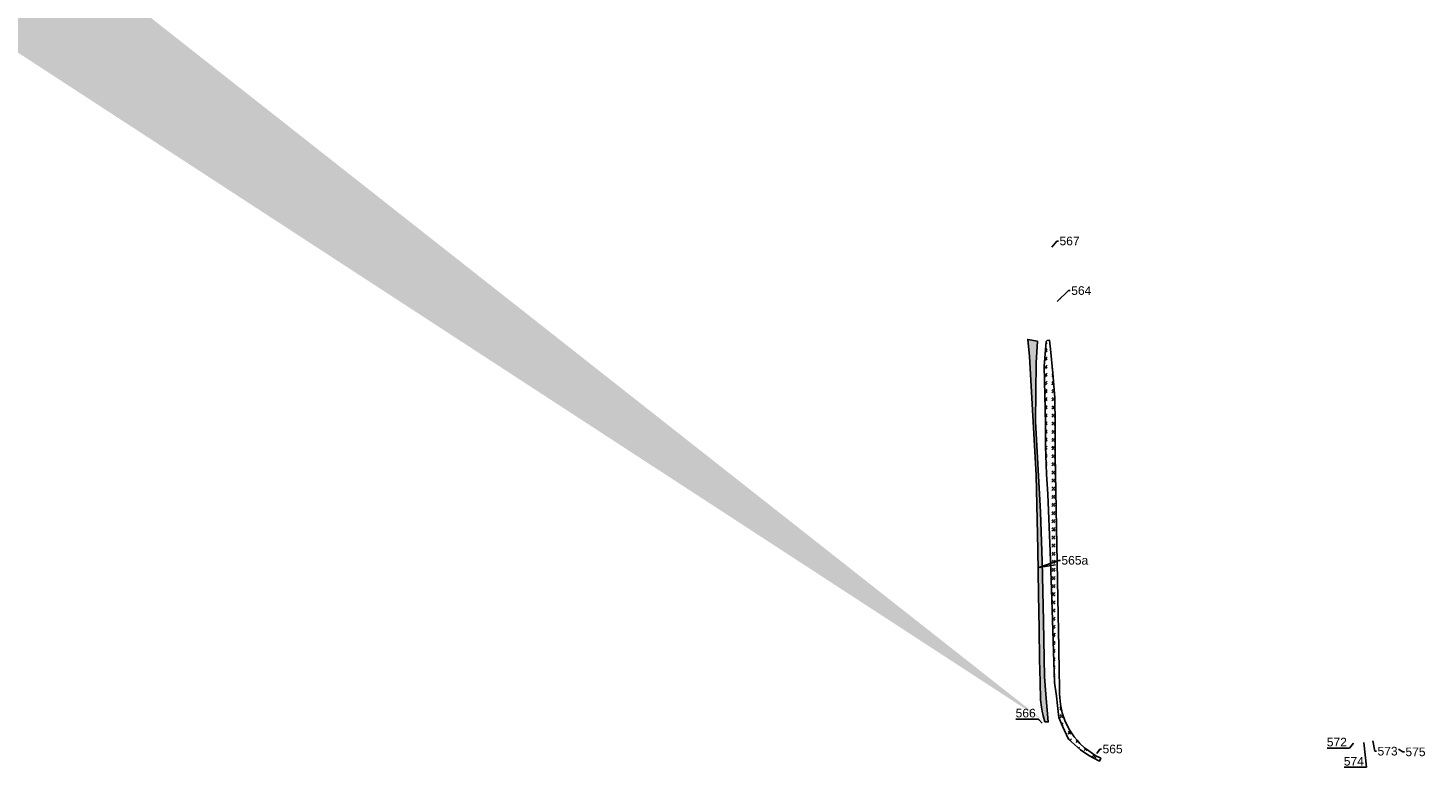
# Model space of a CAD drawing. Extents: x 5550606 to 5555059, y 5709169 to 5713510.
# Tile 30 of 33: x 5553695 to 5553987, y 5710749 to 5710903. Entities that reach past the tile are written whole.
import ezdxf
from ezdxf import colors
from ezdxf.entities.mleader import LeaderData, LeaderLine
from ezdxf.math import Vec2, Vec3

# ---------------------------------------------------------------- set-up
doc = ezdxf.new("R2010")
doc.units = 0
doc.layers.add('z_drzewa-etykiety', color=96, linetype='Continuous', lineweight=9)
doc.layers.add('z_krzewy-etykiety', color=1, linetype='Continuous', lineweight=9)
doc.layers.add('z_krzewy', color=102, linetype='Continuous')
doc.styles.add('Z_Opisy', font='arial.ttf', dxfattribs={"height": 1.2})

msp = doc.modelspace()

# ---------------------------------------------------------------- hatches: boundary and pattern name
at = {"layer": 'z_krzewy'}
h = msp.add_hatch(dxfattribs=at)
h.set_pattern_fill('GOST_GLASS', color=256, scale=0.2, style=0)
edge = h.paths.add_edge_path(flags=0)
edge.add_arc((5550761.54, 5713012.89), 1, 0, 360)
h.paths.add_polyline_path([(5550767.63, 5713087.78), (5550770.12, 5713087.39), (5550770.07, 5713087.08), (5550767.81, 5713071.02), (5550767.28, 5713066.11), (5550765.8, 5713055.98), (5550762.01, 5713039.19), (5550757.66, 5713008.72), (5550754.17, 5712985.46), (5550748.88, 5712955.64), (5550745.15, 5712930.49), (5550741.24, 5712902.93), (5550740.75, 5712899.67), (5550737.97, 5712900.04), (5550738.57, 5712903.94), (5550742.83, 5712930.84), (5550746.78, 5712955.93), (5550751.53, 5712985.76), (5550755.23, 5713009.36), (5550763.66, 5713063.15), (5550764.1, 5713066.01), (5550764.94, 5713071.22)], flags=16)
edge = h.paths.add_edge_path()
edge.add_line((5550792.87, 5713210.34), (5550791.95, 5713205.42))
edge.add_line((5550791.95, 5713205.42), (5550794.32, 5713205.05))
edge.add_line((5550794.32, 5713205.05), (5550795.09, 5713209.99))
edge.add_line((5550795.09, 5713209.99), (5550792.88, 5713210.33))
edge.add_line((5550731.26, 5712827.38), (5550730.36, 5712822.28))
edge.add_line((5550730.36, 5712822.28), (5550733.33, 5712821.88))
edge.add_line((5550733.33, 5712821.88), (5550734.16, 5712826.99))
edge.add_line((5550734.16, 5712826.99), (5550731.26, 5712827.37))
edge.add_line((5553907.12, 5710758.21), (5553906.77, 5710759.41))
edge.add_line((5553906.77, 5710759.41), (5553906.55, 5710760.38))
edge.add_line((5553906.55, 5710760.38), (5553906.38, 5710761.26))
edge.add_line((5553906.38, 5710761.26), (5553906.22, 5710762.77))
edge.add_line((5553906.22, 5710762.77), (5553906.12, 5710766.51))
edge.add_line((5553906.12, 5710766.51), (5553906.03, 5710771.28))
edge.add_line((5553906.03, 5710771.28), (5553905.92, 5710777.5))
edge.add_line((5553905.92, 5710777.5), (5553905.77, 5710784.82))
edge.add_line((5553905.77, 5710784.82), (5553905.62, 5710794.17))
edge.add_line((5553905.62, 5710794.17), (5553905.32, 5710809.7))
edge.add_line((5553905.32, 5710809.7), (5553903.92, 5710834.46))
edge.add_line((5553903.92, 5710834.46), (5553903.54, 5710838))
edge.add_line((5553903.54, 5710838), (5553905.59, 5710837.61))
edge.add_line((5553905.59, 5710837.61), (5553905.32, 5710833.12))
edge.add_line((5553905.32, 5710833.12), (5553905.19, 5710820.9))
edge.add_line((5553905.19, 5710820.9), (5553906.2, 5710801.94))
edge.add_line((5553906.2, 5710801.94), (5553906.52, 5710791.72))
edge.add_line((5553906.52, 5710791.72), (5553906.84, 5710779.2))
edge.add_line((5553906.84, 5710779.2), (5553907.02, 5710767.56))
edge.add_line((5553907.02, 5710767.56), (5553907.36, 5710763.06))
edge.add_line((5553907.36, 5710763.06), (5553907.82, 5710758.16))
edge.add_line((5553907.82, 5710758.16), (5553907.11, 5710758.21))
h = msp.add_hatch(dxfattribs=at)
h.set_pattern_fill('GOST_GLASS', color=256, scale=0.2, style=0)
h.paths.add_polyline_path([(5553917.77, 5710751.11), (5553917.05, 5710751.56), (5553916.26, 5710752.11), (5553915.39, 5710752.78), (5553914.45, 5710753.63), (5553913.84, 5710754.34), (5553913.21, 5710755.08), (5553912.25, 5710756.51), (5553911.36, 5710758.26), (5553910.75, 5710760.07), (5553910.38, 5710761.83), (5553910.16, 5710764.04), (5553910.15, 5710765.71), (5553910.11, 5710768.48), (5553910, 5710773.69), (5553909.81, 5710783.99), (5553909.27, 5710813.78), (5553909.3, 5710820.15), (5553909.18, 5710825.79), (5553908.77, 5710830.96), (5553908.28, 5710835.96), (5553908.09, 5710837.82), (5553907.57, 5710837.77), (5553907.42, 5710837.57), (5553907, 5710832.4), (5553907.26, 5710820.32), (5553907.26, 5710815.79), (5553907.49, 5710809.86), (5553907.74, 5710805.68), (5553908.24, 5710793.72), (5553908.58, 5710783.72), (5553909.13, 5710766.37), (5553909.54, 5710763.56), (5553909.78, 5710761.56), (5553910.05, 5710759.08), (5553910.83, 5710757.25), (5553912.04, 5710754.59), (5553914.57, 5710752.34), (5553916.3, 5710751.15), (5553918.51, 5710750), (5553918.79, 5710750.57)])

# ---------------------------------------------------------------- linework, layer by layer
for points in [[(5553907.12, 5710758.21), (5553906.77, 5710759.41), (5553906.55, 5710760.38), (5553906.38, 5710761.26), (5553906.22, 5710762.77), (5553906.12, 5710766.51), (5553906.03, 5710771.28), (5553905.92, 5710777.5), (5553905.77, 5710784.82), (5553905.62, 5710794.17), (5553905.32, 5710809.7), (5553903.92, 5710834.46), (5553903.54, 5710838), (5553905.59, 5710837.61)], [(5553905.59, 5710837.61), (5553905.32, 5710833.12), (5553905.19, 5710820.9), (5553906.2, 5710801.94), (5553906.52, 5710791.72), (5553906.84, 5710779.2), (5553907.02, 5710767.56), (5553907.36, 5710763.06), (5553907.82, 5710758.16), (5553907.11, 5710758.21)], [(5553917.77, 5710751.11), (5553917.05, 5710751.56), (5553916.26, 5710752.11), (5553915.39, 5710752.78), (5553914.45, 5710753.63), (5553913.84, 5710754.34), (5553913.21, 5710755.08), (5553912.25, 5710756.51), (5553911.36, 5710758.26), (5553910.75, 5710760.07), (5553910.38, 5710761.83), (5553910.16, 5710764.04), (5553910.15, 5710765.71), (5553910.11, 5710768.48), (5553910, 5710773.69), (5553909.81, 5710783.99), (5553909.27, 5710813.78), (5553909.3, 5710820.15), (5553909.18, 5710825.79), (5553908.77, 5710830.96), (5553908.28, 5710835.96), (5553908.09, 5710837.82), (5553907.57, 5710837.77), (5553907.42, 5710837.57), (5553907, 5710832.4), (5553907.26, 5710820.32), (5553907.26, 5710815.79), (5553907.49, 5710809.86), (5553907.74, 5710805.68), (5553908.24, 5710793.72), (5553908.58, 5710783.72), (5553909.13, 5710766.37), (5553909.54, 5710763.56), (5553909.78, 5710761.56), (5553910.05, 5710759.08), (5553910.83, 5710757.25), (5553912.04, 5710754.59), (5553914.57, 5710752.34), (5553916.3, 5710751.15), (5553918.51, 5710750), (5553918.79, 5710750.57), (5553917.77, 5710751.11)]]:
    msp.add_lwpolyline(points, dxfattribs=at)

# ---------------------------------------------------------------- leaders
at = {"layer": 'z_drzewa-etykiety'}
ml = msp.add_multileader_mtext('Standard', dxfattribs=at)
ml.set_content('567', color=256, style='Z_Opisy')
ml.set_leader_properties()
ml.build(insert=Vec2(0, 0))
ml.multileader.update_dxf_attribs({"text_right_attachment_type": 6, "dogleg_length": 0.358, "arrow_head_size": 0})
ctx = ml.context
ctx.base_point, ctx.char_height, ctx.arrow_head_size, ctx.landing_gap_size, ctx.plane_origin = Vec3(5553909.97, 5710858.54), 1.8, 0, 0.2, Vec3(5553908.57, 5710857.3)
ctx.right_attachment = 6
notes = []
notes.append((ctx, [(0, (1, 1, 0), (5553909.61, 5710858.54), (1, 0), 0.358, [(0, [(5553908.57, 5710857.3)], 0, [])])]))
ctx.mtext.insert, ctx.mtext.flow_direction = Vec3(5553910.17, 5710859.46), 5
ml = msp.add_multileader_mtext('Standard', dxfattribs=at)
ml.set_content('564', color=256, style='Z_Opisy')
ml.set_leader_properties()
ml.build(insert=Vec2(0, 0))
ml.multileader.update_dxf_attribs({"text_right_attachment_type": 6, "dogleg_length": 0.358, "arrow_head_size": 0})
ctx = ml.context
ctx.base_point, ctx.char_height, ctx.arrow_head_size, ctx.landing_gap_size, ctx.plane_origin = Vec3(5553912.42, 5710848.2), 1.8, 0, 0.2, Vec3(5553909.67, 5710845.91)
ctx.right_attachment = 6
notes.append((ctx, [(0, (1, 1, 0), (5553912.06, 5710848.2), (1, 0), 0.358, [(0, [(5553909.67, 5710845.91)], 0, [])])]))
ctx.mtext.insert, ctx.mtext.flow_direction = Vec3(5553912.62, 5710849.11), 5
ml = msp.add_multileader_mtext('Standard', dxfattribs=at)
ml.set_content('566', color=256, style='Z_Opisy')
ml.set_leader_properties()
ml.build(insert=Vec2(0, 0))
ml.multileader.update_dxf_attribs({"text_right_attachment_type": 6, "dogleg_length": 0.358, "arrow_head_size": 0})
ctx = ml.context
ctx.base_point, ctx.char_height, ctx.arrow_head_size, ctx.landing_gap_size, ctx.plane_origin = Vec3(5553901.03, 5710759.98), 1.8, 0, 0.2, Vec3(5553906.56, 5710757.89)
ctx.right_attachment, ctx.text_align_type = 6, 2
notes.append((ctx, [(0, (1, 1, 0), (5553905.76, 5710758.74), (-1, 0), 0.358, [(0, [(5553906.56, 5710757.89)], 0, [])])]))
ctx.mtext.insert, ctx.mtext.alignment, ctx.mtext.flow_direction = Vec3(5553905.21, 5710760.9), 3, 5
ml = msp.add_multileader_mtext('Standard', dxfattribs=at)
ml.set_content('572', color=256, style='Z_Opisy')
ml.set_leader_properties()
ml.build(insert=Vec2(0, 0))
ml.multileader.update_dxf_attribs({"text_right_attachment_type": 6, "dogleg_length": 0.358, "arrow_head_size": 0})
ctx = ml.context
ctx.base_point, ctx.char_height, ctx.arrow_head_size, ctx.landing_gap_size, ctx.plane_origin = Vec3(5553966, 5710753.94), 1.8, 0, 0.2, Vec3(5553971.53, 5710753.72)
ctx.right_attachment, ctx.text_align_type = 6, 2
notes.append((ctx, [(0, (1, 1, 0), (5553970.72, 5710752.69), (-1, 0), 0.358, [(0, [(5553971.53, 5710753.72)], 0, [])])]))
ctx.mtext.insert, ctx.mtext.alignment, ctx.mtext.flow_direction = Vec3(5553970.16, 5710754.85), 3, 5
ml = msp.add_multileader_mtext('Standard', dxfattribs=at)
ml.set_content('565', color=256, style='Z_Opisy')
ml.set_leader_properties()
ml.build(insert=Vec2(0, 0))
ml.multileader.update_dxf_attribs({"text_right_attachment_type": 6, "dogleg_length": 0.358, "arrow_head_size": 0})
ctx = ml.context
ctx.base_point, ctx.char_height, ctx.arrow_head_size, ctx.landing_gap_size, ctx.plane_origin = Vec3(5553918.96, 5710752.5), 1.8, 0, 0.2, Vec3(5553917.96, 5710751.57)
ctx.right_attachment = 6
notes.append((ctx, [(0, (1, 1, 0), (5553918.6, 5710752.5), (1, 0), 0.358, [(0, [(5553917.96, 5710751.57)], 0, [])])]))
ctx.mtext.insert, ctx.mtext.flow_direction = Vec3(5553919.16, 5710753.41), 5
ml = msp.add_multileader_mtext('Standard', dxfattribs=at)
ml.set_content('574', color=256, style='Z_Opisy')
ml.set_leader_properties()
ml.build(insert=Vec2(0, 0))
ml.multileader.update_dxf_attribs({"text_right_attachment_type": 6, "dogleg_length": 0.358, "arrow_head_size": 0})
ctx = ml.context
ctx.base_point, ctx.char_height, ctx.arrow_head_size, ctx.landing_gap_size, ctx.plane_origin = Vec3(5553969.54, 5710749.94), 1.8, 0, 0.2, Vec3(5553973.71, 5710753.89)
ctx.right_attachment, ctx.text_align_type = 6, 2
notes.append((ctx, [(0, (1, 1, 0), (5553974.27, 5710748.69), (-1, 0), 0.358, [(0, [(5553973.71, 5710753.89)], 0, [])])]))
ctx.mtext.insert, ctx.mtext.alignment, ctx.mtext.flow_direction = Vec3(5553973.71, 5710750.85), 3, 5
ml = msp.add_multileader_mtext('Standard', dxfattribs=at)
ml.set_content('573', color=256, style='Z_Opisy')
ml.set_leader_properties()
ml.build(insert=Vec2(0, 0))
ml.multileader.update_dxf_attribs({"text_right_attachment_type": 6, "dogleg_length": 0.358, "arrow_head_size": 0})
ctx = ml.context
ctx.base_point, ctx.char_height, ctx.arrow_head_size, ctx.landing_gap_size, ctx.plane_origin = Vec3(5553976.35, 5710752.04), 1.8, 0, 0.2, Vec3(5553975.58, 5710754.2)
ctx.right_attachment = 6
notes.append((ctx, [(0, (1, 1, 0), (5553975.99, 5710752.04), (1, 0), 0.358, [(0, [(5553975.58, 5710754.2)], 0, [])])]))
ctx.mtext.insert, ctx.mtext.flow_direction = Vec3(5553976.55, 5710752.96), 5
ml = msp.add_multileader_mtext('Standard', dxfattribs=at)
ml.set_content('575', color=256, style='Z_Opisy')
ml.set_leader_properties()
ml.build(insert=Vec2(0, 0))
ml.multileader.update_dxf_attribs({"text_right_attachment_type": 6, "dogleg_length": 0.358, "arrow_head_size": 0})
ctx = ml.context
ctx.base_point, ctx.char_height, ctx.arrow_head_size, ctx.landing_gap_size, ctx.plane_origin = Vec3(5553982.18, 5710751.9), 1.8, 0, 0.2, Vec3(5553980.93, 5710752.46)
ctx.right_attachment = 6
notes.append((ctx, [(0, (1, 1, 0), (5553981.82, 5710751.9), (1, 0), 0.358, [(0, [(5553980.93, 5710752.46)], 0, [])])]))
ctx.mtext.insert, ctx.mtext.flow_direction = Vec3(5553982.38, 5710752.81), 5
at = {"layer": 'z_krzewy-etykiety'}
ml = msp.add_multileader_mtext('Standard', dxfattribs=at)
ml.set_content('565a', color=256, style='Z_Opisy')
ml.set_leader_properties()
ml.build(insert=Vec2(0, 0))
ml.multileader.update_dxf_attribs({"text_right_attachment_type": 6, "dogleg_length": 0.358, "arrow_head_size": 0})
ctx = ml.context
ctx.base_point, ctx.char_height, ctx.arrow_head_size, ctx.landing_gap_size, ctx.plane_origin = Vec3(5553910.37, 5710791.89), 1.8, 0, 0.2, Vec3(5553909.36, 5710790.96)
ctx.right_attachment = 6
notes.append((ctx, [(0, (1, 1, 0), (5553910.01, 5710791.89), (1, 0), 0.358, [(1, [(5553909.36, 5710790.96), (5553905.84, 5710790.38)], 0, [])])]))
ctx.mtext.insert, ctx.mtext.flow_direction = Vec3(5553910.57, 5710792.8), 5
for ctx, leaders in notes:
    for number, flags, end, landing, length, lines in leaders:
        leader = LeaderData()
        leader.index, (leader.has_last_leader_line, leader.has_dogleg_vector, leader.attachment_direction) = number, flags
        leader.last_leader_point, leader.dogleg_vector, leader.dogleg_length = Vec3(end), Vec3(landing), length
        for number, points, colour, breaks in lines:
            line = LeaderLine()
            line.index, line.vertices, line.color, line.breaks = number, Vec3.list(points), colors.encode_raw_color(colour), breaks
            leader.lines.append(line)
        ctx.leaders.append(leader)

doc.saveas('drawing.dxf')
